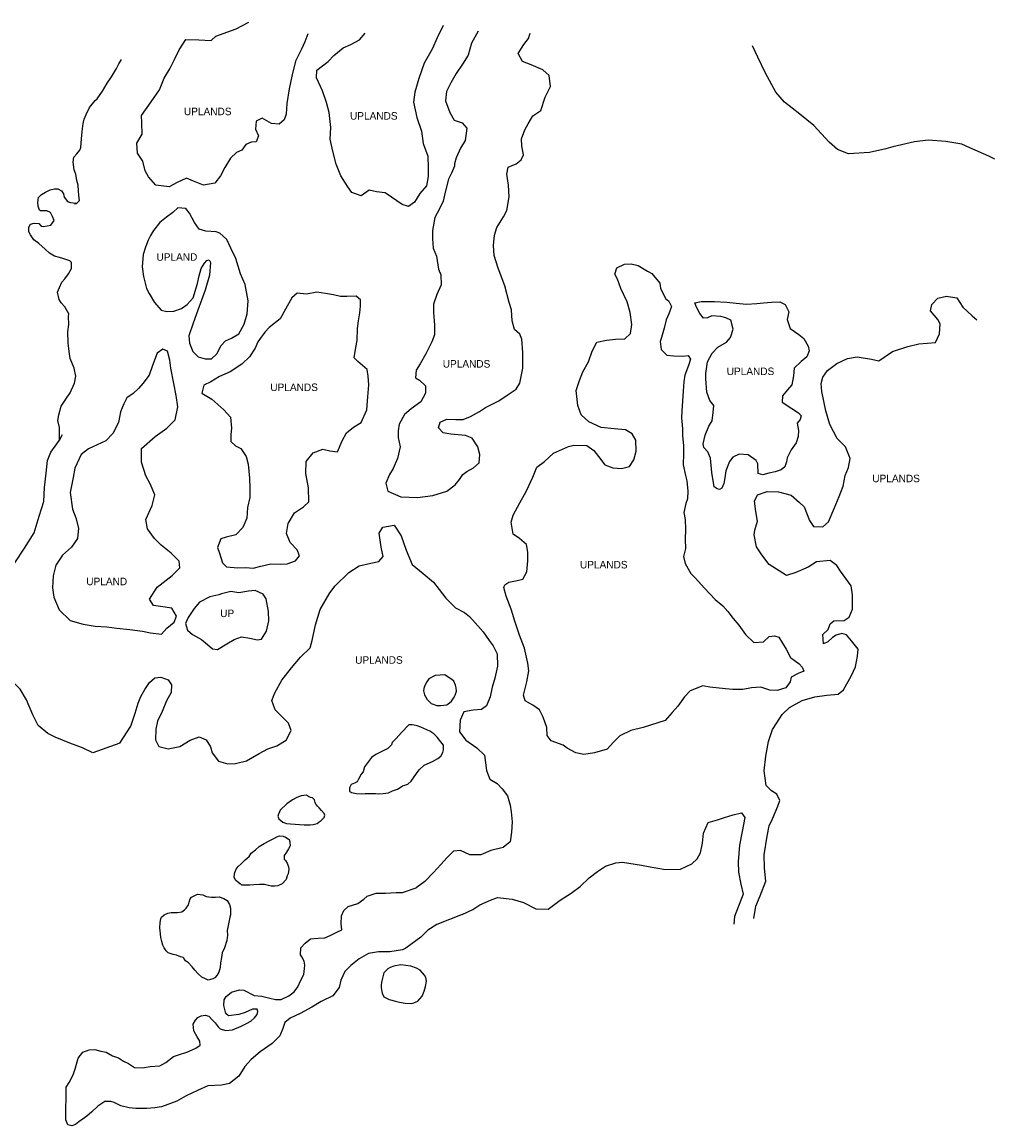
# Model space of a CAD drawing. Extents: x 275188 to 295245, y 869453 to 886111.
# Tile 2 of 2: x 282330 to 295245, y 871451 to 886111. Entities that reach past the tile are written whole.
import ezdxf
from ezdxf.enums import TextEntityAlignment as Align

# ---------------------------------------------------------------- set-up
doc = ezdxf.new("R2010")
doc.units = 0
doc.header["$LTSCALE"] = 800
doc.layers.add('WETLANDS', color=11, linetype='CONTINUOUS')

msp = doc.modelspace()

# ---------------------------------------------------------------- linework, layer by layer
at = {"layer": 'WETLANDS', "color": 0}
for points in [[(286125, 885955), (286085, 885848), (286041, 885753), (285961, 885590), (285911, 885393), (285875, 885223), (285844, 885031), (285834, 884886), (285808, 884814), (285743, 884757), (285642, 884766), (285516, 884833), (285437, 884796), (285430, 884690), (285469, 884599), (285437, 884521), (285370, 884516), (285299, 884485), (285246, 884408), (285177, 884378), (285095, 884302), (285019, 884179), (284964, 884071), (284888, 883973), (284739, 883943), (284606, 883996), (284511, 884038), (284388, 883979), (284281, 883925), (284106, 883943), (284009, 884057), (283965, 884135), (283932, 884264), (283860, 884370), (283852, 884505), (283922, 884623), (283918, 884773), (283914, 884872), (284042, 885053), (284152, 885210), (284218, 885364), (284291, 885490), (284352, 885612), (284417, 885744), (284505, 885881), (284675, 885873), (284841, 885866), (284901, 885923), (285061, 885982), (285172, 886020), (285245, 886061), (285342, 886111)], [(287921, 886065), (287841, 885903), (287772, 885753), (287668, 885564), (287596, 885363), (287543, 885179), (287527, 885048), (287572, 884843), (287630, 884660), (287654, 884498), (287717, 884332), (287719, 884169), (287721, 884059), (287697, 883936), (287612, 883835), (287537, 883721), (287461, 883660), (287374, 883689), (287233, 883785), (287150, 883842), (287034, 883857), (286938, 883878), (286832, 883805), (286709, 883847), (286653, 883923), (286562, 884071), (286501, 884223), (286456, 884397), (286420, 884555), (286427, 884710), (286408, 884911), (286372, 885044), (286317, 885197), (286238, 885370), (286243, 885474), (286394, 885588), (286470, 885669), (286592, 885767), (286696, 885814), (286810, 885877), (286884, 885965)], [(288385, 885992), (288297, 885830), (288253, 885671), (288177, 885550), (288093, 885427), (288021, 885305), (287966, 885191), (287952, 885064), (288007, 884908), (288065, 884808), (288172, 884771), (288233, 884702), (288212, 884540), (288148, 884436), (288094, 884307), (288070, 884228), (288071, 884198), (288031, 884106), (287989, 884025), (287945, 883854), (287922, 883731), (287872, 883631), (287810, 883517), (287776, 883344), (287776, 883234), (287789, 883109), (287832, 883002), (287858, 882829), (287891, 882753), (287895, 882623), (287834, 882491), (287792, 882365), (287790, 882253), (287804, 882086), (287805, 881958), (287770, 881863), (287690, 881707), (287615, 881571), (287560, 881490), (287553, 881387), (287605, 881354), (287686, 881282), (287686, 881182), (287622, 881066), (287497, 880973), (287408, 880899), (287335, 880773), (287323, 880681), (287323, 880592), (287351, 880468), (287313, 880315), (287258, 880184), (287209, 880101), (287157, 879989), (287186, 879881), (287356, 879805), (287579, 879796), (287781, 879824), (287969, 879882), (288081, 879964), (288136, 880034), (288182, 880104), (288232, 880141), (288324, 880193), (288397, 880256), (288408, 880366), (288380, 880469), (288304, 880585), (288218, 880622), (288023, 880636), (287918, 880657), (287860, 880721), (287881, 880798), (287968, 880838), (288090, 880835), (288187, 880833), (288284, 880874), (288400, 880938), (288484, 880991), (288659, 881079), (288771, 881158), (288887, 881234), (288936, 881316), (288976, 881515), (288976, 881723), (288962, 881900), (288936, 881965), (288869, 882030), (288838, 882143), (288826, 882289), (288796, 882386), (288738, 882607), (288650, 882844), (288599, 883013), (288587, 883145), (288603, 883280), (288634, 883385), (288720, 883523), (288763, 883609), (288796, 883789), (288789, 883946), (288766, 884093), (288784, 884182), (288889, 884227), (288956, 884280), (288987, 884348), (288963, 884467), (288959, 884560), (289002, 884679), (289050, 884761), (289110, 884864), (289217, 884938), (289274, 885113), (289343, 885255), (289325, 885402), (289241, 885478), (289086, 885542), (288975, 885589), (288916, 885692), (288990, 885811), (289052, 885895), (289076, 885965)], [(295245, 884289), (295166, 884330), (294912, 884443), (294807, 884489), (294595, 884527), (294360, 884541), (294176, 884522), (293888, 884455), (293796, 884428), (293581, 884380), (293302, 884359), (293155, 884417), (293046, 884517), (292841, 884738), (292656, 884890), (292450, 885048), (292335, 885182), (292197, 885434), (292097, 885643), (292025, 885796)], [(282826, 880558), (282825, 880726), (282806, 880819), (282816, 880897), (282848, 881012), (282910, 881103), (282968, 881189), (283027, 881316), (283044, 881407), (283020, 881516), (282968, 881644), (282955, 881737), (282942, 881852), (282939, 881997), (282952, 882093), (282947, 882201), (282948, 882236), (282898, 882329), (282848, 882383), (282824, 882425), (282799, 882524), (282825, 882586), (282856, 882658), (282896, 882703), (282946, 882767), (282985, 882839), (282984, 882916), (282963, 882939), (282872, 882973), (282825, 882983), (282758, 883003), (282695, 883042), (282637, 883096), (282554, 883171), (282484, 883220), (282441, 883286), (282421, 883327), (282420, 883387), (282440, 883429), (282491, 883441), (282550, 883438), (282582, 883402), (282613, 883395), (282710, 883415), (282756, 883476), (282735, 883530), (282705, 883580), (282658, 883605), (282572, 883606), (282559, 883611), (282544, 883668), (282537, 883716), (282547, 883780), (282586, 883819), (282641, 883852), (282704, 883885), (282762, 883895), (282802, 883898), (282854, 883871), (282881, 883831), (282888, 883787), (282931, 883728), (282974, 883713), (283041, 883705), (283025, 883698), (283053, 883703), (283092, 883741), (283082, 883806), (283077, 883871), (283074, 883947), (283056, 884006), (283044, 884090), (283023, 884149), (283008, 884250), (283016, 884316), (283056, 884361), (283097, 884409), (283111, 884446), (283120, 884560), (283127, 884659), (283139, 884766), (283152, 884822), (283179, 884884), (283225, 884977), (283299, 885068), (283326, 885092), (283395, 885192), (283460, 885298), (283517, 885384), (283582, 885496), (283614, 885556), (283650, 885616)], [(292045, 874204), (292070, 874368), (292127, 874508), (292203, 874701), (292187, 874874), (292180, 875053), (292222, 875299), (292247, 875438), (292291, 875531), (292363, 875696), (292388, 875771), (292351, 875856), (292280, 875901), (292210, 875974), (292183, 876167), (292204, 876361), (292237, 876557), (292291, 876715), (292351, 876805), (292422, 876914), (292517, 877006), (292688, 877101), (292856, 877149), (293013, 877172), (293165, 877186), (293235, 877242), (293342, 877435), (293395, 877550), (293420, 877691), (293428, 877784), (293341, 877894), (293275, 877973), (293213, 877990), (293136, 877970), (293088, 877937), (293027, 877878), (292967, 877854), (292961, 877979), (293031, 878046), (293057, 878118), (293106, 878160), (293245, 878164), (293310, 878209), (293355, 878314), (293353, 878505), (293337, 878626), (293193, 878817), (293144, 878892), (293059, 878959), (292877, 878942), (292765, 878870), (292603, 878800), (292476, 878762), (292246, 878905), (292149, 879037), (292079, 879144), (292049, 879302), (292059, 879364), (292092, 879484), (292072, 879612), (292051, 879748), (292094, 879833), (292223, 879877), (292370, 879871), (292539, 879827), (292649, 879732), (292711, 879671), (292782, 879490), (292836, 879413), (292962, 879406), (293037, 879476), (293110, 879649), (293179, 879812), (293229, 879949), (293258, 880091), (293302, 880194), (293324, 880315), (293260, 880468), (293149, 880580), (293054, 880766), (293002, 880948), (292948, 881204), (292936, 881313), (292960, 881393), (293021, 881483), (293148, 881577), (293287, 881644), (293418, 881666), (293607, 881632), (293705, 881611), (293885, 881737), (294087, 881801), (294235, 881836), (294456, 881855), (294507, 881971), (294518, 882103), (294487, 882161), (294389, 882274), (294406, 882360), (294489, 882446), (294602, 882472), (294741, 882449), (294820, 882326), (294944, 882210), (295004, 882155)], [(282232, 878929), (282360, 879124), (282491, 879327), (282558, 879548), (282618, 879745), (282628, 879930), (282650, 880119), (282668, 880290), (282710, 880399), (282826, 880558), (282866, 880635)], [(283629, 876534), (283772, 876761), (283832, 876932), (283871, 877066), (283908, 877154), (283961, 877248), (284019, 877340), (284093, 877400), (284170, 877412), (284271, 877376), (284311, 877310), (284308, 877209), (284246, 877097), (284188, 876955), (284129, 876827), (284103, 876719), (284099, 876577), (284144, 876488), (284267, 876457), (284423, 876491), (284562, 876573), (284680, 876619), (284774, 876578), (284829, 876484), (284851, 876405), (284938, 876296), (285063, 876258), (285162, 876265), (285307, 876300), (285477, 876395), (285593, 876459), (285710, 876497), (285835, 876574), (285902, 876701), (285865, 876798), (285781, 876884), (285690, 876977), (285646, 877099), (285684, 877205), (285777, 877370), (285906, 877535), (286027, 877677), (286155, 877802), (286181, 877898), (286224, 878104), (286289, 878308), (286413, 878533), (286484, 878625), (286666, 878799), (286806, 878890), (286959, 878925), (287065, 878948), (287124, 879013), (287098, 879139), (287071, 879324), (287120, 879405), (287268, 879429), (287364, 879286), (287428, 879099), (287507, 878908), (287656, 878789), (287793, 878673), (287867, 878574), (287953, 878458), (288082, 878333), (288204, 878271), (288270, 878218), (288344, 878131), (288452, 878014), (288530, 877898), (288582, 877825), (288637, 877721), (288641, 877555), (288606, 877397), (288569, 877278), (288545, 877150), (288496, 877030), (288430, 876982), (288319, 876971), (288192, 876952), (288145, 876842), (288136, 876685), (288220, 876574), (288366, 876472), (288467, 876374), (288482, 876275), (288496, 876170), (288540, 876057), (288636, 875998), (288701, 875928), (288774, 875837), (288811, 875709), (288824, 875624), (288835, 875488), (288826, 875353), (288810, 875222), (288716, 875149), (288552, 875110), (288422, 875053), (288275, 875052), (288151, 875109), (288058, 875102), (287975, 875018), (287888, 874922), (287793, 874817), (287677, 874699), (287560, 874612)], [(283629, 876534), (283268, 876408), (283133, 876471), (282963, 876535), (282768, 876615), (282670, 876664), (282541, 876768), (282473, 876910), (282390, 877108), (282305, 877250), (282215, 877338)], [(288174, 874261), (288315, 874326), (288405, 874386), (288546, 874450), (288643, 874483), (288834, 874464), (288985, 874420), (289148, 874333), (289314, 874331), (289473, 874449), (289618, 874543), (289738, 874632), (289858, 874744), (289967, 874829), (290073, 874903), (290213, 874946), (290300, 874956), (290552, 874916), (290668, 874892), (290873, 874857), (291071, 874863), (291222, 874933), (291291, 874997), (291336, 875079), (291364, 875207), (291377, 875341), (291436, 875481), (291560, 875516), (291655, 875546), (291771, 875583), (291879, 875610), (291924, 875546), (291890, 875362), (291853, 875181), (291837, 874959), (291842, 874822), (291870, 874660), (291904, 874530), (291786, 874234), (291778, 874130)], [(288174, 874261), (287837, 874125), (287717, 874053), (287623, 873959), (287425, 873810), (287379, 873790), (287212, 873765), (287060, 873763), (286929, 873739), (286805, 873670), (286693, 873581), (286616, 873504), (286561, 873388), (286539, 873288), (286456, 873177), (286301, 873103), (286175, 873027), (286023, 872945), (285888, 872880), (285818, 872824), (285790, 872744), (285753, 872647), (285649, 872546), (285490, 872435), (285372, 872335), (285286, 872242), (285208, 872110), (285085, 872013), (284975, 871993), (284795, 871984), (284657, 871920), (284509, 871849), (284383, 871779), (284181, 871706), (284092, 871692), (283985, 871684), (283841, 871684), (283750, 871691), (283641, 871719), (283553, 871763), (283506, 871776), (283430, 871774), (283336, 871712), (283256, 871636), (283188, 871580), (283082, 871506), (283039, 871469), (282988, 871451), (282939, 871465), (282912, 871532), (282915, 871966), (282954, 872029), (283009, 872129), (283040, 872223), (283075, 872352), (283136, 872431), (283221, 872462), (283296, 872467), (283373, 872446), (283445, 872430), (283531, 872383), (283608, 872354), (283676, 872313), (283744, 872281), (283823, 872229), (283928, 872223), (284029, 872239), (284158, 872251), (284237, 872295), (284340, 872371), (284407, 872397), (284518, 872429), (284588, 872461), (284638, 872484), (284692, 872525), (284691, 872578), (284655, 872636), (284608, 872713), (284601, 872803), (284630, 872854), (284662, 872891), (284708, 872914), (284759, 872922), (284809, 872908), (284854, 872862), (284892, 872819), (284934, 872769), (284960, 872741), (285028, 872717), (285124, 872727), (285236, 872776), (285308, 872810), (285368, 872843), (285413, 872886), (285451, 872931), (285461, 872970), (285450, 873002), (285389, 873001), (285292, 872958), (285209, 872933), (285072, 872914), (285035, 872945), (285006, 873049), (285013, 873124), (285039, 873172), (285108, 873227), (285216, 873258), (285273, 873254), (285409, 873183), (285514, 873173), (285620, 873146), (285695, 873128), (285770, 873129), (285869, 873178), (285942, 873233), (285992, 873297), (286028, 873387), (286070, 873462), (286081, 873541), (286082, 873586), (286076, 873638), (286045, 873698), (286027, 873724), (286030, 873815), (286088, 873878), (286158, 873936), (286259, 873945), (286347, 873951), (286420, 873980), (286508, 874024), (286575, 874057), (286566, 874137), (286570, 874243), (286600, 874312), (286658, 874366), (286785, 874404), (286867, 874463), (286911, 874502), (287032, 874542), (287154, 874544), (287297, 874549), (287378, 874551), (287560, 874612)]]:
    msp.add_lwpolyline(points, dxfattribs=at)
for points in [[(283967, 883121), (283938, 883024), (283925, 882862), (283940, 882731), (283983, 882572), (284015, 882505), (284088, 882386), (284177, 882287), (284249, 882268), (284342, 882273), (284448, 882306), (284522, 882359), (284603, 882450), (284660, 882637), (284681, 882742), (284708, 882837), (284750, 882911), (284781, 882943), (284814, 882954), (284830, 882920), (284816, 882749), (284761, 882551), (284663, 882283), (284602, 882112), (284545, 881942), (284554, 881846), (284596, 881736), (284667, 881667), (284758, 881639), (284843, 881638), (284916, 881706), (284972, 881816), (285030, 881879), (285110, 881915), (285205, 881972), (285278, 882097), (285317, 882235), (285333, 882411), (285291, 882626), (285227, 882766), (285168, 882971), (285103, 883108), (285048, 883222), (284956, 883307), (284907, 883327), (284767, 883334), (284681, 883362), (284619, 883451), (284553, 883572), (284502, 883634), (284399, 883642), (284331, 883582), (284247, 883520), (284159, 883450), (284072, 883344), (284033, 883277), (284005, 883216)], [(289354, 876564), (289301, 876635), (289295, 876743), (289246, 876880), (289198, 876977), (289109, 877037), (289009, 877097), (288988, 877170), (289029, 877348), (289057, 877493), (289044, 877597), (289000, 877796), (288934, 877967), (288872, 878154), (288824, 878314), (288756, 878485), (288725, 878602), (288739, 878637), (288791, 878673), (288904, 878694), (288977, 878714), (289030, 878810), (289043, 878957), (289042, 879069), (289024, 879171), (288931, 879253), (288849, 879309), (288821, 879471), (288850, 879563), (288938, 879724), (289021, 879877), (289111, 880065), (289163, 880198), (289265, 880276), (289386, 880385), (289584, 880476), (289655, 880491), (289826, 880487), (289922, 880420), (289984, 880341), (290067, 880232), (290173, 880192), (290289, 880183), (290392, 880208), (290452, 880299), (290480, 880412), (290476, 880557), (290429, 880641), (290340, 880694), (290191, 880709), (290016, 880728), (289852, 880804), (289751, 880894), (289708, 881018), (289687, 881218), (289730, 881353), (289774, 881466), (289851, 881598), (289899, 881739), (289960, 881859), (290088, 881888), (290208, 881899), (290333, 881902), (290405, 881975), (290424, 882093), (290404, 882254), (290362, 882397), (290280, 882572), (290234, 882695), (290198, 882764), (290226, 882848), (290326, 882898), (290414, 882900), (290510, 882880), (290633, 882803), (290690, 882773), (290795, 882644), (290804, 882577), (290873, 882440), (290915, 882403), (290953, 882334), (290917, 882237), (290880, 882155), (290852, 882046), (290817, 881921), (290802, 881870), (290812, 881764), (290890, 881686), (290982, 881679), (291099, 881676), (291172, 881683), (291203, 881635), (291177, 881549), (291129, 881421), (291116, 881333), (291105, 881208), (291097, 881077), (291090, 880950), (291086, 880856), (291095, 880707), (291099, 880614), (291109, 880489), (291112, 880380), (291108, 880230), (291135, 880088), (291156, 880019), (291170, 879879), (291162, 879781), (291140, 879716), (291114, 879597), (291132, 879503), (291137, 879370), (291132, 879245), (291135, 879118), (291111, 879013), (291134, 878920), (291209, 878787), (291267, 878732), (291390, 878592), (291533, 878442), (291633, 878358), (291699, 878285), (291770, 878188), (291845, 878102), (291933, 877976), (292045, 877871), (292172, 877878), (292248, 877953), (292320, 877962), (292378, 877943), (292472, 877782), (292531, 877670), (292646, 877590), (292687, 877543), (292706, 877491), (292633, 877461), (292538, 877411), (292525, 877351), (292468, 877270), (292353, 877236), (292257, 877238), (292138, 877279), (292015, 877271), (291899, 877245), (291766, 877248), (291669, 877256), (291462, 877276), (291367, 877298), (291197, 877229), (291124, 877149), (291034, 877027), (290958, 876940), (290867, 876836), (290771, 876804), (290575, 876744), (290410, 876702), (290263, 876632), (290179, 876549), (290099, 876456), (289929, 876404), (289789, 876382), (289683, 876404), (289564, 876469), (289513, 876508)], [(285425, 881782), (285350, 881666), (285246, 881569), (285093, 881468), (284951, 881404), (284837, 881332), (284742, 881291), (284717, 881182), (284848, 881103), (285008, 880962), (285096, 880865), (285108, 880719), (285101, 880632), (285100, 880541), (285164, 880484), (285233, 880447), (285304, 880341), (285329, 880239), (285349, 880052), (285351, 879915), (285355, 879798), (285321, 879665), (285315, 879522), (285262, 879400), (285167, 879300), (285041, 879269), (284968, 879247), (284925, 879135), (284951, 879056), (284991, 878929), (285043, 878875), (285196, 878861), (285299, 878867), (285399, 878860), (285497, 878887), (285630, 878915), (285755, 878912), (285850, 878917), (285958, 878955), (286012, 879023), (285981, 879102), (285887, 879201), (285838, 879320), (285861, 879453), (285948, 879595), (286065, 879675), (286135, 879738), (286130, 879927), (286097, 880115), (286100, 880277), (286195, 880392), (286324, 880440), (286415, 880417), (286515, 880403), (286579, 880548), (286638, 880658), (286731, 880732), (286831, 880794), (286905, 880960), (286919, 881134), (286935, 881295), (286925, 881407), (286911, 881498), (286786, 881605), (286740, 881650), (286759, 881789), (286779, 881883), (286784, 882043), (286796, 882143), (286812, 882248), (286824, 882338), (286821, 882422), (286766, 882469), (286643, 882467), (286558, 882465), (286462, 882488), (286356, 882508), (286244, 882522), (286107, 882497), (285981, 882509), (285911, 882449), (285825, 882298), (285755, 882171), (285609, 882055), (285557, 881997), (285504, 881926), (285458, 881863)], [(291517, 879940), (291486, 880128), (291468, 880321), (291434, 880404), (291380, 880460), (291373, 880509), (291398, 880624), (291447, 880745), (291493, 880813), (291503, 880926), (291515, 881019), (291459, 881087), (291421, 881194), (291409, 881371), (291407, 881445), (291429, 881597), (291490, 881716), (291565, 881793), (291680, 881861), (291733, 881923), (291772, 882033), (291739, 882151), (291672, 882184), (291604, 882202), (291486, 882208), (291430, 882182), (291377, 882180), (291327, 882240), (291285, 882324), (291262, 882384), (291347, 882400), (291524, 882398), (291686, 882390), (291810, 882380), (291948, 882366), (292085, 882375), (292172, 882383), (292278, 882393), (292389, 882397), (292461, 882360), (292507, 882262), (292485, 882160), (292525, 882043), (292643, 881961), (292708, 881909), (292766, 881809), (292779, 881746), (292747, 881667), (292674, 881602), (292579, 881513), (292569, 881415), (292548, 881292), (292492, 881225), (292424, 881148), (292421, 881063), (292549, 880979), (292635, 880922), (292671, 880881), (292661, 880831), (292619, 880785), (292635, 880685), (292633, 880607), (292605, 880524), (292539, 880432), (292488, 880326), (292480, 880271), (292455, 880206), (292408, 880165), (292327, 880140), (292244, 880121), (292162, 880098), (292103, 880116), (292099, 880245), (292075, 880287), (291971, 880364), (291849, 880372), (291764, 880331), (291722, 880274), (291671, 880152), (291657, 880060), (291644, 879981), (291620, 879923), (291589, 879903), (291558, 879910)], [(283682, 881039), (283636, 880935), (283610, 880793), (283535, 880649), (283440, 880551), (283213, 880442), (283116, 880367), (283032, 880185), (283007, 880064), (282969, 879865), (283000, 879642), (283043, 879528), (283077, 879390), (283064, 879251), (282985, 879139), (282867, 879030), (282779, 878900), (282742, 878758), (282735, 878598), (282752, 878474), (282821, 878303), (282969, 878162), (283140, 878114), (283301, 878089), (283453, 878080), (283588, 878061), (283760, 878042), (283927, 878022), (284036, 877999), (284180, 877983), (284253, 878061), (284348, 878142), (284379, 878221), (284318, 878326), (284165, 878348), (284073, 878362), (284022, 878445), (284125, 878604), (284320, 878763), (284423, 878865), (284413, 878951), (284310, 879058), (284175, 879162), (284088, 879254), (283994, 879382), (283971, 879506), (284056, 879689), (284093, 879831), (284029, 879977), (283972, 880084), (283917, 880267), (283917, 880448), (284095, 880606), (284253, 880717), (284361, 880828), (284396, 880999), (284373, 881150), (284343, 881313), (284305, 881513), (284290, 881620), (284260, 881741), (284197, 881769), (284121, 881715), (284059, 881550), (284015, 881420), (283933, 881312), (283873, 881244), (283806, 881180), (283722, 881121)], [(284941, 878503), (284820, 878479), (284686, 878405), (284615, 878323), (284533, 878204), (284498, 878125), (284526, 878033), (284592, 877979), (284713, 877911), (284789, 877844), (284857, 877789), (284923, 877778), (285048, 877853), (285144, 877913), (285243, 877946), (285353, 877931), (285457, 877907), (285506, 877914), (285575, 878024), (285604, 878161), (285601, 878285), (285572, 878452), (285530, 878515), (285426, 878564), (285337, 878552), (285205, 878530), (285099, 878549), (284975, 878519)], [(288066, 877147), (288080, 877174), (288098, 877224), (288093, 877269), (288084, 877306), (288062, 877356), (288037, 877379), (287984, 877412), (287940, 877440), (287879, 877439), (287814, 877434), (287731, 877388), (287702, 877351), (287675, 877302), (287661, 877260), (287657, 877231), (287673, 877177), (287708, 877113), (287761, 877062), (287837, 877034), (287891, 877034), (287968, 877043), (288004, 877069), (288031, 877092)], [(287464, 876776), (287367, 876674), (287294, 876595), (287242, 876543), (287234, 876511), (287183, 876462), (287090, 876415), (287024, 876386), (286969, 876342), (286875, 876218), (286859, 876152), (286833, 876121), (286794, 876055), (286777, 876023), (286741, 876004), (286699, 875986), (286676, 875943), (286677, 875897), (286703, 875881), (286769, 875864), (286837, 875861), (286885, 875866), (286952, 875866), (287021, 875868), (287066, 875862), (287122, 875864), (287196, 875873), (287247, 875902), (287313, 875922), (287347, 875947), (287379, 875969), (287412, 875978), (287449, 875989), (287493, 876031), (287564, 876132), (287601, 876180), (287669, 876242), (287780, 876291), (287851, 876330), (287891, 876362), (287915, 876409), (287925, 876447), (287923, 876507), (287889, 876554), (287839, 876615), (287795, 876658), (287744, 876695), (287663, 876729), (287625, 876747), (287573, 876765), (287533, 876772), (287510, 876777)], [(286104, 875843), (286035, 875834), (285976, 875814), (285919, 875782), (285845, 875728), (285758, 875644), (285748, 875622), (285733, 875591), (285724, 875563), (285737, 875529), (285793, 875484), (285838, 875467), (285891, 875463), (285956, 875458), (286013, 875455), (286074, 875450), (286120, 875449), (286156, 875451), (286192, 875452), (286245, 875466), (286275, 875488), (286298, 875508), (286338, 875546), (286351, 875578), (286338, 875601), (286305, 875640), (286274, 875674), (286250, 875699), (286237, 875714), (286235, 875717), (286219, 875748), (286213, 875780), (286187, 875810), (286159, 875813), (286133, 875825)], [(285216, 874666), (285214, 874673), (285193, 874689), (285161, 874716), (285147, 874756), (285149, 874793), (285156, 874818), (285170, 874861), (285198, 874897), (285239, 874934), (285290, 874983), (285345, 875029), (285373, 875073), (285429, 875119), (285476, 875161), (285544, 875204), (285617, 875243), (285673, 875268), (285713, 875291), (285746, 875304), (285796, 875298), (285826, 875288), (285875, 875257), (285884, 875223), (285887, 875170), (285866, 875130), (285842, 875085), (285810, 875041), (285809, 874994), (285825, 874977), (285849, 874942), (285868, 874890), (285872, 874861), (285862, 874800), (285849, 874773), (285834, 874722), (285783, 874664), (285726, 874641), (285686, 874634), (285636, 874636), (285599, 874642), (285549, 874657), (285482, 874659), (285405, 874654), (285352, 874647), (285293, 874647), (285248, 874649), (285228, 874665)], [(284432, 873696), (284379, 873718), (284336, 873727), (284271, 873752), (284242, 873778), (284217, 873815), (284198, 873853), (284184, 873901), (284170, 873955), (284166, 874004), (284157, 874084), (284162, 874154), (284171, 874202), (284180, 874223), (284217, 874253), (284266, 874278), (284310, 874284), (284360, 874284), (284395, 874284), (284449, 874294), (284485, 874320), (284510, 874343), (284539, 874388), (284549, 874423), (284563, 874465), (284580, 874490), (284606, 874502), (284660, 874527), (284727, 874521), (284772, 874498), (284842, 874489), (284897, 874490), (284945, 874492), (285010, 874473), (285050, 874445), (285082, 874392), (285095, 874341), (285096, 874255), (285088, 874222), (285054, 874048), (285058, 873984), (285049, 873915), (285015, 873815), (284987, 873748), (284975, 873687), (284962, 873616), (284958, 873553), (284943, 873492), (284914, 873451), (284887, 873419), (284860, 873403), (284801, 873388), (284766, 873406), (284715, 873428), (284665, 873472), (284621, 873520), (284586, 873563), (284539, 873617), (284497, 873644), (284478, 873680), (284468, 873689)], [(287359, 873589), (287267, 873573), (287214, 873553), (287187, 873536), (287132, 873484), (287121, 873433), (287106, 873378), (287096, 873330), (287097, 873283), (287108, 873216), (287132, 873167), (287203, 873129), (287287, 873108), (287342, 873093), (287417, 873080), (287495, 873077), (287531, 873087), (287584, 873106), (287611, 873141), (287642, 873175), (287668, 873240), (287687, 873303), (287699, 873374), (287699, 873375), (287688, 873423), (287670, 873455), (287615, 873520), (287567, 873545), (287491, 873574)]]:
    msp.add_lwpolyline(points, close=True, dxfattribs=at)

# ---------------------------------------------------------------- texts
for s, p in [('UPLANDS', (284794, 884874)), ('UPLANDS', (286999, 884815)), ('UPLAND', (284385, 882941)), ('UPLANDS', (288230, 881522)), ('UPLANDS', (292000, 881423)), ('UPLANDS', (285941, 881211)), ('UPLANDS', (293933, 880000)), ('UPLANDS', (290052, 878855)), ('UPLAND', (283453, 878632)), ('UP', (285052, 878209)), ('UPLANDS', (287067, 877589))]:
    msp.add_text(s, height=100, dxfattribs=at).set_placement(p, align=Align.CENTER)

doc.saveas('drawing.dxf')
